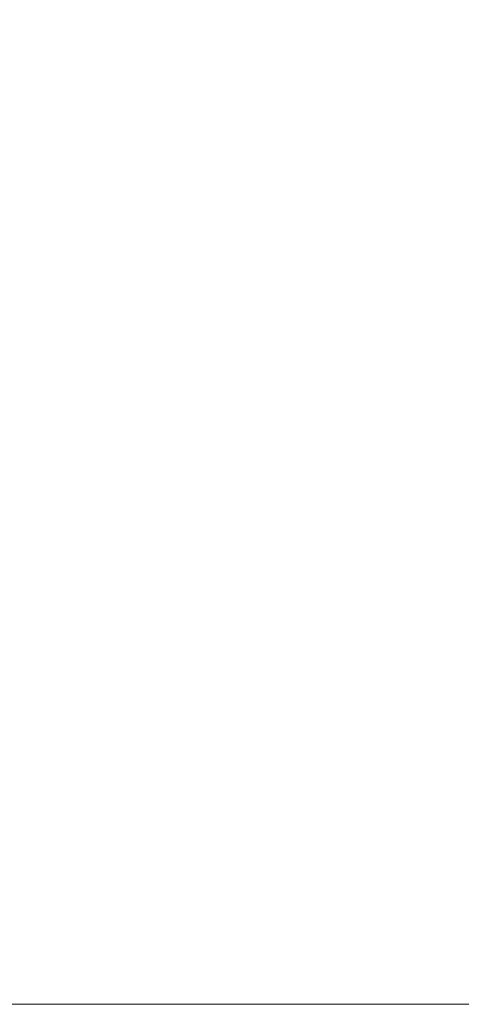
# Model space of a CAD drawing. Header units: centimetres. Extents: x -26 to 27.3, y -23.4 to -21.6.
# Tile 149 of 206: x 9.4445 to 9.4722, y -21.6599 to -21.5981. Entities that reach past the tile are written whole.
import ezdxf

# ---------------------------------------------------------------- set-up
doc = ezdxf.new("R2010")
doc.units = ezdxf.units.CM
doc.header["$LTSCALE"] = 2.54
doc.layers.add('Lucido design-1', color=7, linetype='Continuous')

# ---------------------------------------------------------------- blocks, each defined once
blk = doc.blocks.new('Gruppo-4-1')
at = {"color": 7, "linetype": 'Continuous', "lineweight": 9}
for points, invisible_edges in [([(9.451345, -21.596584, -10.133253), (9.454162, -21.594114, -10.133253), (9.455558, -21.595778, -10.136728), (9.452813, -21.598185, -10.136728)], 15), ([(9.447204, -21.597739, -10.129688), (9.449974, -21.595087, -10.129688), (9.451345, -21.596584, -10.133253), (9.448639, -21.599174, -10.133253)], 15), ([(27.209353, -21.598543, -9.403018), (27.209353, -21.595614, -9.405394), (-25.890647, -21.595614, -9.405394), (-25.890647, -21.598543, -9.403018)], 10), ([(9.441885, -21.598065, -10.122315), (9.444646, -21.595181, -10.122315), (9.445872, -21.596407, -10.126041), (9.443163, -21.599236, -10.126041)], 15), ([(9.457044, -21.597548, -10.140108), (9.459813, -21.595326, -10.140108), (9.461301, -21.597265, -10.143387), (9.458615, -21.599421, -10.143387)], 15), ([(9.461301, -21.597265, -10.143387), (9.464078, -21.595229, -10.143387), (9.465555, -21.597338, -10.146561), (9.462868, -21.599308, -10.146561)], 15), ([(9.465555, -21.597338, -10.146561), (9.468325, -21.595487, -10.146561), (9.469776, -21.597764, -10.149625), (9.467103, -21.599549, -10.149625)], 15), ([(9.452813, -21.598185, -10.136728), (9.455558, -21.595778, -10.136728), (9.457044, -21.597548, -10.140108), (9.454374, -21.599889, -10.140108)], 15), ([(9.469776, -21.597764, -10.149625), (9.472523, -21.596097, -10.149625), (9.473933, -21.598539, -10.152573), (9.471291, -21.600142, -10.152573)], 15), ([(9.443163, -21.599236, -10.126041), (9.445872, -21.596407, -10.126041), (9.447204, -21.597739, -10.129688), (9.444552, -21.600509, -10.129688)], 15), ([(9.448639, -21.599174, -10.133253), (9.451345, -21.596584, -10.133253), (9.452813, -21.598185, -10.136728), (9.450175, -21.60071, -10.136728)], 15), ([(9.454374, -21.599889, -10.140108), (9.457044, -21.597548, -10.140108), (9.458615, -21.599421, -10.143387), (9.456026, -21.601692, -10.143387)], 15), ([(9.458615, -21.599421, -10.143387), (9.461301, -21.597265, -10.143387), (9.462868, -21.599308, -10.146561), (9.46027, -21.601393, -10.146561)], 15), ([(9.462868, -21.599308, -10.146561), (9.465555, -21.597338, -10.146561), (9.467103, -21.599549, -10.149625), (9.464512, -21.60145, -10.149625)], 15), ([(9.444552, -21.600509, -10.129688), (9.447204, -21.597739, -10.129688), (9.448639, -21.599174, -10.133253), (9.446049, -21.60188, -10.133253)], 15), ([(9.450175, -21.60071, -10.136728), (9.452813, -21.598185, -10.136728), (9.454374, -21.599889, -10.140108), (9.451809, -21.602344, -10.140108)], 15), ([(9.467103, -21.599549, -10.149625), (9.469776, -21.597764, -10.149625), (9.471291, -21.600142, -10.152573), (9.468721, -21.601859, -10.152573)], 15), ([(-25.890647, -21.598543, -9.403018), (-25.890647, -21.599015, -9.40266), (27.209353, -21.599015, -9.40266), (27.209353, -21.598543, -9.403018)], 10), ([(9.471291, -21.600142, -10.152573), (9.473933, -21.598539, -10.152573), (9.4754, -21.60108, -10.1554), (9.472867, -21.602617, -10.1554)], 15), ([(27.209353, -21.600338, -9.401656), (27.209353, -21.599015, -9.40266), (-25.890647, -21.599015, -9.40266), (-25.890647, -21.600338, -9.401656)], 10), ([(9.440581, -21.602181, -10.126041), (9.443163, -21.599236, -10.126041), (9.444552, -21.600509, -10.129688), (9.442024, -21.603392, -10.129688)], 15), ([(9.446049, -21.60188, -10.133253), (9.448639, -21.599174, -10.133253), (9.450175, -21.60071, -10.136728), (9.44765, -21.603348, -10.136728)], 15), ([(9.456026, -21.601692, -10.143387), (9.458615, -21.599421, -10.143387), (9.46027, -21.601393, -10.146561), (9.457765, -21.60359, -10.146561)], 15), ([(9.46027, -21.601393, -10.146561), (9.462868, -21.599308, -10.146561), (9.464512, -21.60145, -10.149625), (9.462005, -21.603461, -10.149625)], 15), ([(9.451809, -21.602344, -10.140108), (9.454374, -21.599889, -10.140108), (9.456026, -21.601692, -10.143387), (9.453538, -21.604073, -10.143387)], 15), ([(9.464512, -21.60145, -10.149625), (9.467103, -21.599549, -10.149625), (9.468721, -21.601859, -10.152573), (9.466228, -21.603687, -10.152573)], 15), ([(-25.890647, -21.600338, -9.401656), (-25.890647, -21.602542, -9.400093), (27.209353, -21.602542, -9.400093), (27.209353, -21.600338, -9.401656)], 10), ([(9.442024, -21.603392, -10.129688), (9.444552, -21.600509, -10.129688), (9.446049, -21.60188, -10.133253), (9.443579, -21.604697, -10.133253)], 15), ([(9.468721, -21.601859, -10.152573), (9.471291, -21.600142, -10.152573), (9.472867, -21.602617, -10.1554), (9.470404, -21.604263, -10.1554)], 15), ([(9.44765, -21.603348, -10.136728), (9.450175, -21.60071, -10.136728), (9.451809, -21.602344, -10.140108), (9.449354, -21.604909, -10.140108)], 15), ([(9.443579, -21.604697, -10.133253), (9.446049, -21.60188, -10.133253), (9.44765, -21.603348, -10.136728), (9.445243, -21.606093, -10.136728)], 15), ([(9.453538, -21.604073, -10.143387), (9.456026, -21.601692, -10.143387), (9.457765, -21.60359, -10.146561), (9.455359, -21.605894, -10.146561)], 15), ([(9.457765, -21.60359, -10.146561), (9.46027, -21.601393, -10.146561), (9.462005, -21.603461, -10.149625), (9.459589, -21.60558, -10.149625)], 15), ([(9.462005, -21.603461, -10.149625), (9.464512, -21.60145, -10.149625), (9.466228, -21.603687, -10.152573), (9.463818, -21.605621, -10.152573)], 15), ([(9.466228, -21.603687, -10.152573), (9.468721, -21.601859, -10.152573), (9.470404, -21.604263, -10.1554), (9.468015, -21.606015, -10.1554)], 15), ([(27.209353, -21.603796, -9.399205), (27.209353, -21.602542, -9.400093), (-25.890647, -21.602542, -9.400093), (-25.890647, -21.603796, -9.399205)], 10), ([(9.449354, -21.604909, -10.140108), (9.451809, -21.602344, -10.140108), (9.453538, -21.604073, -10.143387), (9.451157, -21.606561, -10.143387)], 15), ([(9.470404, -21.604263, -10.1554), (9.472867, -21.602617, -10.1554), (9.474503, -21.605185, -10.158104), (9.47215, -21.606757, -10.158104)], 15), ([(9.445243, -21.606093, -10.136728), (9.44765, -21.603348, -10.136728), (9.449354, -21.604909, -10.140108), (9.447013, -21.607579, -10.140108)], 15), ([(9.455359, -21.605894, -10.146561), (9.457765, -21.60359, -10.146561), (9.459589, -21.60558, -10.149625), (9.457268, -21.607803, -10.149625)], 15), ([(9.459589, -21.60558, -10.149625), (9.462005, -21.603461, -10.149625), (9.463818, -21.605621, -10.152573), (9.461494, -21.607659, -10.152573)], 15), ([(9.463818, -21.605621, -10.152573), (9.466228, -21.603687, -10.152573), (9.468015, -21.606015, -10.1554), (9.465704, -21.607869, -10.1554)], 15), ([(-25.890647, -21.603796, -9.399205), (-25.890647, -21.606169, -9.397669), (27.209353, -21.606169, -9.397669), (27.209353, -21.603796, -9.399205)], 10), ([(9.451157, -21.606561, -10.143387), (9.453538, -21.604073, -10.143387), (9.455359, -21.605894, -10.146561), (9.453055, -21.6083, -10.146561)], 15), ([(9.468015, -21.606015, -10.1554), (9.470404, -21.604263, -10.1554), (9.47215, -21.606757, -10.158104), (9.469868, -21.60843, -10.158104)], 15), ([(9.441234, -21.607618, -10.133253), (9.443579, -21.604697, -10.133253), (9.445243, -21.606093, -10.136728), (9.442957, -21.608941, -10.136728)], 15), ([(9.447013, -21.607579, -10.140108), (9.449354, -21.604909, -10.140108), (9.451157, -21.606561, -10.143387), (9.448886, -21.60915, -10.143387)], 15), ([(9.457268, -21.607803, -10.149625), (9.459589, -21.60558, -10.149625), (9.461494, -21.607659, -10.152573), (9.459261, -21.609796, -10.152573)], 15), ([(9.461494, -21.607659, -10.152573), (9.463818, -21.605621, -10.152573), (9.465704, -21.607869, -10.1554), (9.463477, -21.609823, -10.1554)], 15), ([(9.47215, -21.606757, -10.158104), (9.474503, -21.605185, -10.158104), (9.476195, -21.607841, -10.160679), (9.473956, -21.609337, -10.160679)], 15), ([(27.209353, -21.607359, -9.396899), (27.209353, -21.606169, -9.397669), (-25.890647, -21.606169, -9.397669), (-25.890647, -21.607359, -9.396899)], 10), ([(9.442957, -21.608941, -10.136728), (9.445243, -21.606093, -10.136728), (9.447013, -21.607579, -10.140108), (9.444791, -21.610348, -10.140108)], 15), ([(9.453055, -21.6083, -10.146561), (9.455359, -21.605894, -10.146561), (9.457268, -21.607803, -10.149625), (9.455045, -21.610124, -10.149625)], 15), ([(9.465704, -21.607869, -10.1554), (9.468015, -21.606015, -10.1554), (9.469868, -21.60843, -10.158104), (9.467661, -21.610202, -10.158104)], 15), ([(9.448886, -21.60915, -10.143387), (9.451157, -21.606561, -10.143387), (9.453055, -21.6083, -10.146561), (9.450858, -21.610805, -10.146561)], 15), ([(9.469868, -21.60843, -10.158104), (9.47215, -21.606757, -10.158104), (9.473956, -21.609337, -10.160679), (9.471785, -21.610929, -10.160679)], 15), ([(-25.890647, -21.607359, -9.396899), (-25.890647, -21.609898, -9.395406), (27.209353, -21.609898, -9.395406), (27.209353, -21.607359, -9.396899)], 10), ([(9.444791, -21.610348, -10.140108), (9.447013, -21.607579, -10.140108), (9.448886, -21.60915, -10.143387), (9.44673, -21.611836, -10.143387)], 15), ([(9.455045, -21.610124, -10.149625), (9.457268, -21.607803, -10.149625), (9.459261, -21.609796, -10.152573), (9.457124, -21.612029, -10.152573)], 15), ([(9.459261, -21.609796, -10.152573), (9.461494, -21.607659, -10.152573), (9.463477, -21.609823, -10.1554), (9.461337, -21.611872, -10.1554)], 15), ([(9.463477, -21.609823, -10.1554), (9.465704, -21.607869, -10.1554), (9.467661, -21.610202, -10.158104), (9.465534, -21.612068, -10.158104)], 15), ([(9.450858, -21.610805, -10.146561), (9.453055, -21.6083, -10.146561), (9.455045, -21.610124, -10.149625), (9.452926, -21.61254, -10.149625)], 15), ([(9.467661, -21.610202, -10.158104), (9.469868, -21.60843, -10.158104), (9.471785, -21.610929, -10.160679), (9.469685, -21.612614, -10.160679)], 15), ([(9.440798, -21.611886, -10.136728), (9.442957, -21.608941, -10.136728), (9.444791, -21.610348, -10.140108), (9.442691, -21.613211, -10.140108)], 15), ([(9.44673, -21.611836, -10.143387), (9.448886, -21.60915, -10.143387), (9.450858, -21.610805, -10.146561), (9.448773, -21.613403, -10.146561)], 15), ([(9.471785, -21.610929, -10.160679), (9.473956, -21.609337, -10.160679), (9.475847, -21.612037, -10.163156), (9.473792, -21.613544, -10.163156)], 15), ([(27.209353, -21.611022, -9.394744), (27.209353, -21.609898, -9.395406), (-25.890647, -21.609898, -9.395406), (-25.890647, -21.611022, -9.394744)], 10), ([(9.457124, -21.612029, -10.152573), (9.459261, -21.609796, -10.152573), (9.461337, -21.611872, -10.1554), (9.459288, -21.614012, -10.1554)], 15), ([(9.461337, -21.611872, -10.1554), (9.463477, -21.609823, -10.1554), (9.465534, -21.612068, -10.158104), (9.463489, -21.614024, -10.158104)], 15), ([(9.442691, -21.613211, -10.140108), (9.444791, -21.610348, -10.140108), (9.44673, -21.611836, -10.143387), (9.444694, -21.614613, -10.143387)], 15), ([(9.452926, -21.61254, -10.149625), (9.455045, -21.610124, -10.149625), (9.457124, -21.612029, -10.152573), (9.455086, -21.614353, -10.152573)], 15), ([(9.465534, -21.612068, -10.158104), (9.467661, -21.610202, -10.158104), (9.469685, -21.612614, -10.160679), (9.467661, -21.614389, -10.160679)], 15), ([(-25.890647, -21.611022, -9.394744), (-25.890647, -21.613722, -9.393307), (27.209353, -21.613722, -9.393307), (27.209353, -21.611022, -9.394744)], 10), ([(9.448773, -21.613403, -10.146561), (9.450858, -21.610805, -10.146561), (9.452926, -21.61254, -10.149625), (9.450915, -21.615047, -10.149625)], 15), ([(9.469685, -21.612614, -10.160679), (9.471785, -21.610929, -10.160679), (9.473792, -21.613544, -10.163156), (9.471804, -21.615139, -10.163156)], 15), ([(9.444694, -21.614613, -10.143387), (9.44673, -21.611836, -10.143387), (9.448773, -21.613403, -10.146561), (9.446803, -21.61609, -10.146561)], 15), ([(9.455086, -21.614353, -10.152573), (9.457124, -21.612029, -10.152573), (9.459288, -21.614012, -10.1554), (9.457334, -21.616239, -10.1554)], 15), ([(9.459288, -21.614012, -10.1554), (9.461337, -21.611872, -10.1554), (9.463489, -21.614024, -10.158104), (9.461533, -21.616069, -10.158104)], 15), ([(9.463489, -21.614024, -10.158104), (9.465534, -21.612068, -10.158104), (9.467661, -21.614389, -10.160679), (9.465716, -21.616251, -10.160679)], 15), ([(9.450915, -21.615047, -10.149625), (9.452926, -21.61254, -10.149625), (9.455086, -21.614353, -10.152573), (9.453152, -21.616763, -10.152573)], 15), ([(9.467661, -21.614389, -10.160679), (9.469685, -21.612614, -10.160679), (9.471804, -21.615139, -10.163156), (9.469888, -21.61682, -10.163156)], 15), ([(9.440719, -21.616163, -10.140108), (9.442691, -21.613211, -10.140108), (9.444694, -21.614613, -10.143387), (9.442781, -21.617477, -10.143387)], 15), ([(9.446803, -21.61609, -10.146561), (9.448773, -21.613403, -10.146561), (9.450915, -21.615047, -10.149625), (9.449014, -21.617638, -10.149625)], 15), ([(9.471804, -21.615139, -10.163156), (9.473792, -21.613544, -10.163156), (9.475826, -21.616195, -10.165459), (9.473952, -21.617699, -10.165459)], 15), ([(27.209353, -21.614777, -9.392745), (27.209353, -21.613722, -9.393307), (-25.890647, -21.613722, -9.393307), (-25.890647, -21.614777, -9.392745)], 10), ([(9.457334, -21.616239, -10.1554), (9.459288, -21.614012, -10.1554), (9.461533, -21.616069, -10.158104), (9.459667, -21.618196, -10.158104)], 15), ([(9.461533, -21.616069, -10.158104), (9.463489, -21.614024, -10.158104), (9.465716, -21.616251, -10.160679), (9.463854, -21.618196, -10.160679)], 15), ([(-25.890647, -21.614777, -9.392745), (-25.890647, -21.617634, -9.391376), (27.209353, -21.617634, -9.391376), (27.209353, -21.614777, -9.392745)], 10), ([(9.442781, -21.617477, -10.143387), (9.444694, -21.614613, -10.143387), (9.446803, -21.61609, -10.146561), (9.444952, -21.61886, -10.146561)], 15), ([(9.453152, -21.616763, -10.152573), (9.455086, -21.614353, -10.152573), (9.457334, -21.616239, -10.1554), (9.45548, -21.61855, -10.1554)], 15), ([(9.465716, -21.616251, -10.160679), (9.467661, -21.614389, -10.160679), (9.469888, -21.61682, -10.163156), (9.468047, -21.618582, -10.163156)], 15), ([(9.449014, -21.617638, -10.149625), (9.450915, -21.615047, -10.149625), (9.453152, -21.616763, -10.152573), (9.451324, -21.619256, -10.152573)], 15), ([(9.469888, -21.61682, -10.163156), (9.471804, -21.615139, -10.163156), (9.473952, -21.617699, -10.165459), (9.472146, -21.619283, -10.165459)], 15), ([(9.444952, -21.61886, -10.146561), (9.446803, -21.61609, -10.146561), (9.449014, -21.617638, -10.149625), (9.447229, -21.620311, -10.149625)], 15), ([(9.459667, -21.618196, -10.158104), (9.461533, -21.616069, -10.158104), (9.463854, -21.618196, -10.160679), (9.462079, -21.62022, -10.160679)], 15), ([(9.45548, -21.61855, -10.1554), (9.457334, -21.616239, -10.1554), (9.459667, -21.618196, -10.158104), (9.457895, -21.620403, -10.158104)], 15), ([(9.463854, -21.618196, -10.160679), (9.465716, -21.616251, -10.160679), (9.468047, -21.618582, -10.163156), (9.466285, -21.620423, -10.163156)], 15), ([(9.451324, -21.619256, -10.152573), (9.453152, -21.616763, -10.152573), (9.45548, -21.61855, -10.1554), (9.453728, -21.620939, -10.1554)], 15), ([(9.468047, -21.618582, -10.163156), (9.469888, -21.61682, -10.163156), (9.472146, -21.619283, -10.165459), (9.47041, -21.620945, -10.165459)], 15), ([(27.209353, -21.61862, -9.390904), (27.209353, -21.617634, -9.391376), (-25.890647, -21.617634, -9.391376), (-25.890647, -21.61862, -9.390904)], 10), ([(9.440994, -21.620421, -10.143387), (9.442781, -21.617477, -10.143387), (9.444952, -21.61886, -10.146561), (9.443224, -21.621708, -10.146561)], 15), ([(9.447229, -21.620311, -10.149625), (9.449014, -21.617638, -10.149625), (9.451324, -21.619256, -10.152573), (9.449607, -21.621826, -10.152573)], 15), ([(9.472146, -21.619283, -10.165459), (9.473952, -21.617699, -10.165459), (9.476157, -21.620326, -10.167624), (9.474462, -21.621812, -10.167624)], 15), ([(9.453728, -21.620939, -10.1554), (9.45548, -21.61855, -10.1554), (9.457895, -21.620403, -10.158104), (9.456222, -21.622685, -10.158104)], 15), ([(9.457895, -21.620403, -10.158104), (9.459667, -21.618196, -10.158104), (9.462079, -21.62022, -10.160679), (9.460394, -21.62232, -10.160679)], 15), ([(9.462079, -21.62022, -10.160679), (9.463854, -21.618196, -10.160679), (9.466285, -21.620423, -10.163156), (9.464604, -21.622339, -10.163156)], 15), ([(9.466285, -21.620423, -10.163156), (9.468047, -21.618582, -10.163156), (9.47041, -21.620945, -10.165459), (9.468748, -21.622681, -10.165459)], 15), ([(-25.890647, -21.61862, -9.390904), (-25.890647, -21.621626, -9.389619), (27.209353, -21.621626, -9.389619), (27.209353, -21.61862, -9.390904)], 10), ([(9.443224, -21.621708, -10.146561), (9.444952, -21.61886, -10.146561), (9.447229, -21.620311, -10.149625), (9.445562, -21.623058, -10.149625)], 15), ([(9.449607, -21.621826, -10.152573), (9.451324, -21.619256, -10.152573), (9.453728, -21.620939, -10.1554), (9.452082, -21.623402, -10.1554)], 15), ([(9.47041, -21.620945, -10.165459), (9.472146, -21.619283, -10.165459), (9.474462, -21.621812, -10.167624), (9.472835, -21.62337, -10.167624)], 15), ([(9.445562, -21.623058, -10.149625), (9.447229, -21.620311, -10.149625), (9.449607, -21.621826, -10.152573), (9.448004, -21.624468, -10.152573)], 15), ([(9.456222, -21.622685, -10.158104), (9.457895, -21.620403, -10.158104), (9.460394, -21.62232, -10.160679), (9.458802, -21.624491, -10.160679)], 15), ([(9.460394, -21.62232, -10.160679), (9.462079, -21.62022, -10.160679), (9.464604, -21.622339, -10.163156), (9.463009, -21.624327, -10.163156)], 15), ([(9.464604, -21.622339, -10.163156), (9.466285, -21.620423, -10.163156), (9.468748, -21.622681, -10.165459), (9.467164, -21.624487, -10.165459)], 15), ([(9.452082, -21.623402, -10.1554), (9.453728, -21.620939, -10.1554), (9.456222, -21.622685, -10.158104), (9.45465, -21.625038, -10.158104)], 15), ([(9.468748, -21.622681, -10.165459), (9.47041, -21.620945, -10.165459), (9.472835, -21.62337, -10.167624), (9.471277, -21.624997, -10.167624)], 15), ([(27.209353, -21.622542, -9.389227), (27.209353, -21.621626, -9.389619), (-25.890647, -21.621626, -9.389619), (-25.890647, -21.622542, -9.389227)], 10), ([(9.441621, -21.624629, -10.146561), (9.443224, -21.621708, -10.146561), (9.445562, -21.623058, -10.149625), (9.444016, -21.625876, -10.149625)], 15), ([(9.448004, -21.624468, -10.152573), (9.449607, -21.621826, -10.152573), (9.452082, -21.623402, -10.1554), (9.450545, -21.625935, -10.1554)], 15), ([(-25.890647, -21.622542, -9.389227), (-25.890647, -21.625691, -9.388037), (27.209353, -21.625691, -9.388037), (27.209353, -21.622542, -9.389227)], 10), ([(9.45465, -21.625038, -10.158104), (9.456222, -21.622685, -10.158104), (9.458802, -21.624491, -10.160679), (9.457306, -21.62673, -10.160679)], 15), ([(9.458802, -21.624491, -10.160679), (9.460394, -21.62232, -10.160679), (9.463009, -21.624327, -10.163156), (9.461502, -21.626382, -10.163156)], 15), ([(9.463009, -21.624327, -10.163156), (9.464604, -21.622339, -10.163156), (9.467164, -21.624487, -10.165459), (9.46566, -21.626361, -10.165459)], 15), ([(9.467164, -21.624487, -10.165459), (9.468748, -21.622681, -10.165459), (9.471277, -21.624997, -10.167624), (9.469791, -21.626692, -10.167624)], 15), ([(9.444016, -21.625876, -10.149625), (9.445562, -21.623058, -10.149625), (9.448004, -21.624468, -10.152573), (9.446517, -21.627178, -10.152573)], 15), ([(9.450545, -21.625935, -10.1554), (9.452082, -21.623402, -10.1554), (9.45465, -21.625038, -10.158104), (9.453182, -21.627458, -10.158104)], 15), ([(9.471277, -21.624997, -10.167624), (9.472835, -21.62337, -10.167624), (9.475317, -21.625852, -10.169645), (9.473865, -21.627369, -10.169645)], 15), ([(9.446517, -21.627178, -10.152573), (9.448004, -21.624468, -10.152573), (9.450545, -21.625935, -10.1554), (9.44912, -21.628533, -10.1554)], 15), ([(9.457306, -21.62673, -10.160679), (9.458802, -21.624491, -10.160679), (9.461502, -21.626382, -10.163156), (9.460086, -21.628501, -10.163156)], 15), ([(9.461502, -21.626382, -10.163156), (9.463009, -21.624327, -10.163156), (9.46566, -21.626361, -10.165459), (9.464239, -21.628299, -10.165459)], 15), ([(9.46566, -21.626361, -10.165459), (9.467164, -21.624487, -10.165459), (9.469791, -21.626692, -10.167624), (9.468381, -21.628449, -10.167624)], 15), ([(9.453182, -21.627458, -10.158104), (9.45465, -21.625038, -10.158104), (9.457306, -21.62673, -10.160679), (9.455909, -21.629032, -10.160679)], 15), ([(9.469791, -21.626692, -10.167624), (9.471277, -21.624997, -10.167624), (9.473865, -21.627369, -10.169645), (9.47248, -21.628948, -10.169645)], 15), ([(27.209353, -21.626538, -9.387717), (27.209353, -21.625691, -9.388037), (-25.890647, -21.625691, -9.388037), (-25.890647, -21.626538, -9.387717)], 10), ([(9.442595, -21.628758, -10.149625), (9.444016, -21.625876, -10.149625), (9.446517, -21.627178, -10.152573), (9.44515, -21.62995, -10.152573)], 15), ([(9.44912, -21.628533, -10.1554), (9.450545, -21.625935, -10.1554), (9.453182, -21.627458, -10.158104), (9.451821, -21.629939, -10.158104)], 15), ([(-25.890647, -21.626538, -9.387717), (-25.890647, -21.629822, -9.386633), (27.209353, -21.629822, -9.386633), (27.209353, -21.626538, -9.387717)], 10), ([(9.460086, -21.628501, -10.163156), (9.461502, -21.626382, -10.163156), (9.464239, -21.628299, -10.165459), (9.462904, -21.630297, -10.165459)], 15), ([(9.464239, -21.628299, -10.165459), (9.46566, -21.626361, -10.165459), (9.468381, -21.628449, -10.167624), (9.467048, -21.630266, -10.167624)], 15), ([(9.44515, -21.62995, -10.152573), (9.446517, -21.627178, -10.152573), (9.44912, -21.628533, -10.1554), (9.44781, -21.63119, -10.1554)], 15), ([(9.455909, -21.629032, -10.160679), (9.457306, -21.62673, -10.160679), (9.460086, -21.628501, -10.163156), (9.458764, -21.63068, -10.163156)], 15), ([(9.468381, -21.628449, -10.167624), (9.469791, -21.626692, -10.167624), (9.47248, -21.628948, -10.169645), (9.471166, -21.630586, -10.169645)], 15), ([(9.451821, -21.629939, -10.158104), (9.453182, -21.627458, -10.158104), (9.455909, -21.629032, -10.160679), (9.454614, -21.631393, -10.160679)], 15), ([(9.462904, -21.630297, -10.165459), (9.464239, -21.628299, -10.165459), (9.467048, -21.630266, -10.167624), (9.465796, -21.632139, -10.167624)], 15), ([(9.467048, -21.630266, -10.167624), (9.468381, -21.628449, -10.167624), (9.471166, -21.630586, -10.169645), (9.469924, -21.632279, -10.169645)], 15), ([(9.4413, -21.6317, -10.149625), (9.442595, -21.628758, -10.149625), (9.44515, -21.62995, -10.152573), (9.443905, -21.632779, -10.152573)], 15), ([(9.44781, -21.63119, -10.1554), (9.44912, -21.628533, -10.1554), (9.451821, -21.629939, -10.158104), (9.450569, -21.632477, -10.158104)], 15), ([(9.454614, -21.631393, -10.160679), (9.455909, -21.629032, -10.160679), (9.458764, -21.63068, -10.163156), (9.457538, -21.632915, -10.163156)], 15), ([(9.458764, -21.63068, -10.163156), (9.460086, -21.628501, -10.163156), (9.462904, -21.630297, -10.165459), (9.461658, -21.632351, -10.165459)], 15), ([(9.471166, -21.630586, -10.169645), (9.47248, -21.628948, -10.169645), (9.475227, -21.631253, -10.171521), (9.47401, -21.632769, -10.171521)], 15), ([(27.209353, -21.630601, -9.386376), (27.209353, -21.629822, -9.386633), (-25.890647, -21.629822, -9.386633), (-25.890647, -21.630601, -9.386376)], 10), ([(9.443905, -21.632779, -10.152573), (9.44515, -21.62995, -10.152573), (9.44781, -21.63119, -10.1554), (9.446617, -21.633902, -10.1554)], 15), ([(9.450569, -21.632477, -10.158104), (9.451821, -21.629939, -10.158104), (9.454614, -21.631393, -10.160679), (9.453423, -21.633807, -10.160679)], 15), ([(9.461658, -21.632351, -10.165459), (9.462904, -21.630297, -10.165459), (9.465796, -21.632139, -10.167624), (9.464628, -21.634066, -10.167624)], 15), ([(9.465796, -21.632139, -10.167624), (9.467048, -21.630266, -10.167624), (9.469924, -21.632279, -10.169645), (9.468757, -21.634026, -10.169645)], 15), ([(-25.890647, -21.630601, -9.386376), (-25.890647, -21.63401, -9.385412), (27.209353, -21.63401, -9.385412), (27.209353, -21.630601, -9.386376)], 10), ([(9.457538, -21.632915, -10.163156), (9.458764, -21.63068, -10.163156), (9.461658, -21.632351, -10.165459), (9.460502, -21.634458, -10.165459)], 15), ([(9.469924, -21.632279, -10.169645), (9.471166, -21.630586, -10.169645), (9.47401, -21.632769, -10.171521), (9.472861, -21.634336, -10.171521)], 15), ([(9.446617, -21.633902, -10.1554), (9.44781, -21.63119, -10.1554), (9.450569, -21.632477, -10.158104), (9.449429, -21.635067, -10.158104)], 15), ([(9.453423, -21.633807, -10.160679), (9.454614, -21.631393, -10.160679), (9.457538, -21.632915, -10.163156), (9.456411, -21.635201, -10.163156)], 15), ([(9.464628, -21.634066, -10.167624), (9.465796, -21.632139, -10.167624), (9.468757, -21.634026, -10.169645), (9.467668, -21.635821, -10.169645)], 15), ([(9.442785, -21.635659, -10.152573), (9.443905, -21.632779, -10.152573), (9.446617, -21.633902, -10.1554), (9.445543, -21.636663, -10.1554)], 15), ([(9.449429, -21.635067, -10.158104), (9.450569, -21.632477, -10.158104), (9.453423, -21.633807, -10.160679), (9.452339, -21.636272, -10.160679)], 15), ([(9.460502, -21.634458, -10.165459), (9.461658, -21.632351, -10.165459), (9.464628, -21.634066, -10.167624), (9.463544, -21.636041, -10.167624)], 15), ([(9.468757, -21.634026, -10.169645), (9.469924, -21.632279, -10.169645), (9.472861, -21.634336, -10.171521), (9.471781, -21.635952, -10.171521)], 15), ([(9.456411, -21.635201, -10.163156), (9.457538, -21.632915, -10.163156), (9.460502, -21.634458, -10.165459), (9.459439, -21.636613, -10.165459)], 15), ([(27.209353, -21.634724, -9.38521), (27.209353, -21.63401, -9.385412), (-25.890647, -21.63401, -9.385412), (-25.890647, -21.634724, -9.38521)], 10), ([(9.445543, -21.636663, -10.1554), (9.446617, -21.633902, -10.1554), (9.449429, -21.635067, -10.158104), (9.448404, -21.637704, -10.158104)], 15), ([(9.452339, -21.636272, -10.160679), (9.453423, -21.633807, -10.160679), (9.456411, -21.635201, -10.163156), (9.455384, -21.637533, -10.163156)], 15), ([(9.467668, -21.635821, -10.169645), (9.468757, -21.634026, -10.169645), (9.471781, -21.635952, -10.171521), (9.470773, -21.637614, -10.171521)], 15), ([(9.459439, -21.636613, -10.165459), (9.460502, -21.634458, -10.165459), (9.463544, -21.636041, -10.167624), (9.462547, -21.638062, -10.167624)], 15), ([(9.463544, -21.636041, -10.167624), (9.464628, -21.634066, -10.167624), (9.467668, -21.635821, -10.169645), (9.466658, -21.637662, -10.169645)], 15), ([(9.471781, -21.635952, -10.171521), (9.472861, -21.634336, -10.171521), (9.475855, -21.636432, -10.173248), (9.474864, -21.637916, -10.173248)], 15), ([(-25.890647, -21.634724, -9.38521), (-25.890647, -21.638247, -9.384374), (27.209353, -21.638247, -9.384374), (27.209353, -21.634724, -9.38521)], 10), ([(9.448404, -21.637704, -10.158104), (9.449429, -21.635067, -10.158104), (9.452339, -21.636272, -10.160679), (9.451363, -21.638781, -10.160679)], 15), ([(9.455384, -21.637533, -10.163156), (9.456411, -21.635201, -10.163156), (9.459439, -21.636613, -10.165459), (9.458471, -21.638812, -10.165459)], 15), ([(9.441792, -21.638586, -10.152573), (9.442785, -21.635659, -10.152573), (9.445543, -21.636663, -10.1554), (9.44459, -21.639468, -10.1554)], 15), ([(9.466658, -21.637662, -10.169645), (9.467668, -21.635821, -10.169645), (9.470773, -21.637614, -10.171521), (9.469838, -21.639318, -10.171521)], 15), ([(9.451363, -21.638781, -10.160679), (9.452339, -21.636272, -10.160679), (9.455384, -21.637533, -10.163156), (9.45446, -21.639909, -10.163156)], 15), ([(9.462547, -21.638062, -10.167624), (9.463544, -21.636041, -10.167624), (9.466658, -21.637662, -10.169645), (9.465729, -21.639546, -10.169645)], 15), ([(9.470773, -21.637614, -10.171521), (9.471781, -21.635952, -10.171521), (9.474864, -21.637916, -10.173248), (9.473938, -21.639441, -10.173248)], 15), ([(9.44459, -21.639468, -10.1554), (9.445543, -21.636663, -10.1554), (9.448404, -21.637704, -10.158104), (9.447494, -21.640384, -10.158104)], 15), ([(9.458471, -21.638812, -10.165459), (9.459439, -21.636613, -10.165459), (9.462547, -21.638062, -10.167624), (9.46164, -21.640124, -10.167624)], 15), ([(9.447494, -21.640384, -10.158104), (9.448404, -21.637704, -10.158104), (9.451363, -21.638781, -10.160679), (9.450497, -21.641331, -10.160679)], 15), ([(9.45446, -21.639909, -10.163156), (9.455384, -21.637533, -10.163156), (9.458471, -21.638812, -10.165459), (9.457601, -21.641052, -10.165459)], 15), ([(9.465729, -21.639546, -10.169645), (9.466658, -21.637662, -10.169645), (9.469838, -21.639318, -10.171521), (9.468978, -21.641061, -10.171521)], 15), ([(9.469838, -21.639318, -10.171521), (9.470773, -21.637614, -10.171521), (9.473938, -21.639441, -10.173248), (9.47308, -21.641005, -10.173248)], 15), ([(27.209353, -21.638899, -9.384219), (27.209353, -21.638247, -9.384374), (-25.890647, -21.638247, -9.384374), (-25.890647, -21.638899, -9.384219)], 10), ([(9.46164, -21.640124, -10.167624), (9.462547, -21.638062, -10.167624), (9.465729, -21.639546, -10.169645), (9.464883, -21.641468, -10.169645)], 15), ([(-25.890647, -21.638899, -9.384219), (-25.890647, -21.642525, -9.383522), (27.209353, -21.642525, -9.383522), (27.209353, -21.638899, -9.384219)], 10), ([(9.440927, -21.641553, -10.152573), (9.441792, -21.638586, -10.152573), (9.44459, -21.639468, -10.1554), (9.443761, -21.642313, -10.1554)], 15), ([(9.450497, -21.641331, -10.160679), (9.451363, -21.638781, -10.160679), (9.45446, -21.639909, -10.163156), (9.453641, -21.642322, -10.163156)], 15), ([(9.457601, -21.641052, -10.165459), (9.458471, -21.638812, -10.165459), (9.46164, -21.640124, -10.167624), (9.460823, -21.642225, -10.167624)], 15), ([(9.443761, -21.642313, -10.1554), (9.44459, -21.639468, -10.1554), (9.447494, -21.640384, -10.158104), (9.446702, -21.643101, -10.158104)], 15), ([(9.464883, -21.641468, -10.169645), (9.465729, -21.639546, -10.169645), (9.468978, -21.641061, -10.171521), (9.468196, -21.64284, -10.171521)], 15), ([(9.468978, -21.641061, -10.171521), (9.469838, -21.639318, -10.171521), (9.47308, -21.641005, -10.173248), (9.472291, -21.642606, -10.173248)], 15), ([(9.453641, -21.642322, -10.163156), (9.45446, -21.639909, -10.163156), (9.457601, -21.641052, -10.165459), (9.456828, -21.643327, -10.165459)], 15), ([(9.460823, -21.642225, -10.167624), (9.46164, -21.640124, -10.167624), (9.464883, -21.641468, -10.169645), (9.464122, -21.643425, -10.169645)], 15), ([(9.446702, -21.643101, -10.158104), (9.447494, -21.640384, -10.158104), (9.450497, -21.641331, -10.160679), (9.449744, -21.643916, -10.160679)], 15), ([(9.449744, -21.643916, -10.160679), (9.450497, -21.641331, -10.160679), (9.453641, -21.642322, -10.163156), (9.452928, -21.644769, -10.163156)], 15), ([(9.456828, -21.643327, -10.165459), (9.457601, -21.641052, -10.165459), (9.460823, -21.642225, -10.167624), (9.460099, -21.644358, -10.167624)], 15), ([(9.468196, -21.64284, -10.171521), (9.468978, -21.641061, -10.171521), (9.472291, -21.642606, -10.173248), (9.471572, -21.644239, -10.173248)], 15), ([(9.464122, -21.643425, -10.169645), (9.464883, -21.641468, -10.169645), (9.468196, -21.64284, -10.171521), (9.467491, -21.644652, -10.171521)], 15), ([(27.209353, -21.64312, -9.383407), (27.209353, -21.642525, -9.383522), (-25.890647, -21.642525, -9.383522), (-25.890647, -21.64312, -9.383407)], 10), ([(9.443057, -21.645191, -10.1554), (9.443761, -21.642313, -10.1554), (9.446702, -21.643101, -10.158104), (9.44603, -21.64585, -10.158104)], 15), ([(9.452928, -21.644769, -10.163156), (9.453641, -21.642322, -10.163156), (9.456828, -21.643327, -10.165459), (9.456156, -21.645634, -10.165459)], 15), ([(9.460099, -21.644358, -10.167624), (9.460823, -21.642225, -10.167624), (9.464122, -21.643425, -10.169645), (9.463447, -21.645414, -10.169645)], 15), ([(9.471572, -21.644239, -10.173248), (9.472291, -21.642606, -10.173248), (9.47566, -21.644176, -10.174824), (9.475006, -21.645661, -10.174824)], 15), ([(-25.890647, -21.64312, -9.383407), (-25.890647, -21.646837, -9.382857), (27.209353, -21.646837, -9.382857), (27.209353, -21.64312, -9.383407)], 10), ([(9.44603, -21.64585, -10.158104), (9.446702, -21.643101, -10.158104), (9.449744, -21.643916, -10.160679), (9.449104, -21.646531, -10.160679)], 15), ([(9.467491, -21.644652, -10.171521), (9.468196, -21.64284, -10.171521), (9.471572, -21.644239, -10.173248), (9.470925, -21.645901, -10.173248)], 15), ([(9.449104, -21.646531, -10.160679), (9.449744, -21.643916, -10.160679), (9.452928, -21.644769, -10.163156), (9.452322, -21.647245, -10.163156)], 15), ([(9.456156, -21.645634, -10.165459), (9.456828, -21.643327, -10.165459), (9.460099, -21.644358, -10.167624), (9.459468, -21.646521, -10.167624)], 15), ([(9.463447, -21.645414, -10.169645), (9.464122, -21.643425, -10.169645), (9.467491, -21.644652, -10.171521), (9.466866, -21.646492, -10.171521)], 15), ([(9.459468, -21.646521, -10.167624), (9.460099, -21.644358, -10.167624), (9.463447, -21.645414, -10.169645), (9.462859, -21.64743, -10.169645)], 15), ([(9.470925, -21.645901, -10.173248), (9.471572, -21.644239, -10.173248), (9.475006, -21.645661, -10.174824), (9.474418, -21.647173, -10.174824)], 15), ([(9.452322, -21.647245, -10.163156), (9.452928, -21.644769, -10.163156), (9.456156, -21.645634, -10.165459), (9.455585, -21.647968, -10.165459)], 15), ([(9.466866, -21.646492, -10.171521), (9.467491, -21.644652, -10.171521), (9.470925, -21.645901, -10.173248), (9.470352, -21.647591, -10.173248)], 15), ([(9.442479, -21.648096, -10.1554), (9.443057, -21.645191, -10.1554), (9.44603, -21.64585, -10.158104), (9.445478, -21.648625, -10.158104)], 15), ([(9.455585, -21.647968, -10.165459), (9.456156, -21.645634, -10.165459), (9.459468, -21.646521, -10.167624), (9.458933, -21.64871, -10.167624)], 15), ([(9.462859, -21.64743, -10.169645), (9.463447, -21.645414, -10.169645), (9.466866, -21.646492, -10.171521), (9.466323, -21.648358, -10.171521)], 15), ([(9.445478, -21.648625, -10.158104), (9.44603, -21.64585, -10.158104), (9.449104, -21.646531, -10.160679), (9.448579, -21.649172, -10.160679)], 15), ([(9.470352, -21.647591, -10.173248), (9.470925, -21.645901, -10.173248), (9.474418, -21.647173, -10.174824), (9.473897, -21.648709, -10.174824)], 15), ([(27.209353, -21.647379, -9.382777), (27.209353, -21.646837, -9.382857), (-25.890647, -21.646837, -9.382857), (-25.890647, -21.647379, -9.382777)], 10), ([(9.448579, -21.649172, -10.160679), (9.449104, -21.646531, -10.160679), (9.452322, -21.647245, -10.163156), (9.451825, -21.649744, -10.163156)], 15), ([(9.458933, -21.64871, -10.167624), (9.459468, -21.646521, -10.167624), (9.462859, -21.64743, -10.169645), (9.46236, -21.64947, -10.169645)], 15), ([(9.466323, -21.648358, -10.171521), (9.466866, -21.646492, -10.171521), (9.470352, -21.647591, -10.173248), (9.469853, -21.649304, -10.173248)], 15), ([(-25.890647, -21.647379, -9.382777), (-25.890647, -21.651173, -9.382382), (27.209353, -21.651173, -9.382382), (27.209353, -21.647379, -9.382777)], 10), ([(9.451825, -21.649744, -10.163156), (9.452322, -21.647245, -10.163156), (9.455585, -21.647968, -10.165459), (9.455116, -21.650325, -10.165459)], 15), ([(9.46236, -21.64947, -10.169645), (9.462859, -21.64743, -10.169645), (9.466323, -21.648358, -10.171521), (9.465861, -21.650246, -10.171521)], 15), ([(9.469853, -21.649304, -10.173248), (9.470352, -21.647591, -10.173248), (9.473897, -21.648709, -10.174824), (9.473443, -21.650266, -10.174824)], 15), ([(9.442029, -21.651025, -10.1554), (9.442479, -21.648096, -10.1554), (9.445478, -21.648625, -10.158104), (9.445047, -21.651422, -10.158104)], 15), ([(9.455116, -21.650325, -10.165459), (9.455585, -21.647968, -10.165459), (9.458933, -21.64871, -10.167624), (9.458493, -21.65092, -10.167624)], 15), ([(9.445047, -21.651422, -10.158104), (9.445478, -21.648625, -10.158104), (9.448579, -21.649172, -10.160679), (9.448169, -21.651833, -10.160679)], 15), ([(9.458493, -21.65092, -10.167624), (9.458933, -21.64871, -10.167624), (9.46236, -21.64947, -10.169645), (9.46195, -21.65153, -10.169645)], 15), ([(9.465861, -21.650246, -10.171521), (9.466323, -21.648358, -10.171521), (9.469853, -21.649304, -10.173248), (9.469429, -21.651037, -10.173248)], 15), ([(9.448169, -21.651833, -10.160679), (9.448579, -21.649172, -10.160679), (9.451825, -21.649744, -10.163156), (9.451437, -21.652263, -10.163156)], 15), ([(9.46195, -21.65153, -10.169645), (9.46236, -21.64947, -10.169645), (9.465861, -21.650246, -10.171521), (9.465481, -21.652152, -10.171521)], 15), ([(9.469429, -21.651037, -10.173248), (9.469853, -21.649304, -10.173248), (9.473443, -21.650266, -10.174824), (9.473058, -21.651841, -10.174824)], 15), ([(9.451437, -21.652263, -10.163156), (9.451825, -21.649744, -10.163156), (9.455116, -21.650325, -10.165459), (9.45475, -21.652699, -10.165459)], 15), ([(9.45475, -21.652699, -10.165459), (9.455116, -21.650325, -10.165459), (9.458493, -21.65092, -10.167624), (9.45815, -21.653147, -10.167624)], 15), ([(9.465481, -21.652152, -10.171521), (9.465861, -21.650246, -10.171521), (9.469429, -21.651037, -10.173248), (9.46908, -21.652787, -10.173248)], 15), ([(27.209353, -21.651669, -9.38233), (27.209353, -21.651173, -9.382382), (-25.890647, -21.651173, -9.382382), (-25.890647, -21.651669, -9.38233)], 10), ([(9.441706, -21.65397, -10.1554), (9.442029, -21.651025, -10.1554), (9.445047, -21.651422, -10.158104), (9.444739, -21.654235, -10.158104)], 15), ([(9.45815, -21.653147, -10.167624), (9.458493, -21.65092, -10.167624), (9.46195, -21.65153, -10.169645), (9.461631, -21.653605, -10.169645)], 15), ([(9.46908, -21.652787, -10.173248), (9.469429, -21.651037, -10.173248), (9.473058, -21.651841, -10.174824), (9.472741, -21.653432, -10.174824)], 15), ([(-25.890647, -21.651669, -9.38233), (-25.890647, -21.655527, -9.382095), (27.209353, -21.655527, -9.382095), (27.209353, -21.651669, -9.38233)], 10), ([(9.444739, -21.654235, -10.158104), (9.445047, -21.651422, -10.158104), (9.448169, -21.651833, -10.160679), (9.447876, -21.654509, -10.160679)], 15), ([(9.447876, -21.654509, -10.160679), (9.448169, -21.651833, -10.160679), (9.451437, -21.652263, -10.163156), (9.45116, -21.654797, -10.163156)], 15), ([(9.461631, -21.653605, -10.169645), (9.46195, -21.65153, -10.169645), (9.465481, -21.652152, -10.171521), (9.465186, -21.654073, -10.171521)], 15), ([(9.45116, -21.654797, -10.163156), (9.451437, -21.652263, -10.163156), (9.45475, -21.652699, -10.165459), (9.454489, -21.655088, -10.165459)], 15), ([(9.465186, -21.654073, -10.171521), (9.465481, -21.652152, -10.171521), (9.46908, -21.652787, -10.173248), (9.468809, -21.65455, -10.173248)], 15), ([(9.454489, -21.655088, -10.165459), (9.45475, -21.652699, -10.165459), (9.45815, -21.653147, -10.167624), (9.457905, -21.655387, -10.167624)], 15), ([(9.457905, -21.655387, -10.167624), (9.45815, -21.653147, -10.167624), (9.461631, -21.653605, -10.169645), (9.461402, -21.655693, -10.169645)], 15), ([(9.468809, -21.65455, -10.173248), (9.46908, -21.652787, -10.173248), (9.472741, -21.653432, -10.174824), (9.472494, -21.655035, -10.174824)], 15), ([(9.461402, -21.655693, -10.169645), (9.461631, -21.653605, -10.169645), (9.465186, -21.654073, -10.171521), (9.464974, -21.656005, -10.171521)], 15), ([(9.441512, -21.656926, -10.1554), (9.441706, -21.65397, -10.1554), (9.444739, -21.654235, -10.158104), (9.444554, -21.657059, -10.158104)], 15), ([(9.444554, -21.657059, -10.158104), (9.444739, -21.654235, -10.158104), (9.447876, -21.654509, -10.160679), (9.4477, -21.657196, -10.160679)], 15), ([(9.464974, -21.656005, -10.171521), (9.465186, -21.654073, -10.171521), (9.468809, -21.65455, -10.173248), (9.468615, -21.656324, -10.173248)], 15), ([(9.4477, -21.657196, -10.160679), (9.447876, -21.654509, -10.160679), (9.45116, -21.654797, -10.163156), (9.450993, -21.65734, -10.163156)], 15), ([(9.450993, -21.65734, -10.163156), (9.45116, -21.654797, -10.163156), (9.454489, -21.655088, -10.165459), (9.454332, -21.657486, -10.165459)], 15), ([(9.468615, -21.656324, -10.173248), (9.468809, -21.65455, -10.173248), (9.472494, -21.655035, -10.174824), (9.472318, -21.656648, -10.174824)], 15), ([(27.209353, -21.655972, -9.382068), (27.209353, -21.655527, -9.382095), (-25.890647, -21.655527, -9.382095), (-25.890647, -21.655972, -9.382068)], 10), ([(9.454332, -21.657486, -10.165459), (9.454489, -21.655088, -10.165459), (9.457905, -21.655387, -10.167624), (9.457758, -21.657635, -10.167624)], 15), ([(9.457758, -21.657635, -10.167624), (9.457905, -21.655387, -10.167624), (9.461402, -21.655693, -10.169645), (9.461265, -21.657788, -10.169645)], 15), ([(-25.890647, -21.655972, -9.382068), (-25.890647, -21.659888, -9.381992), (27.209353, -21.659888, -9.381992), (27.209353, -21.655972, -9.382068)], 8), ([(9.461265, -21.657788, -10.169645), (9.461402, -21.655693, -10.169645), (9.464974, -21.656005, -10.171521), (9.464847, -21.657945, -10.171521)], 15), ([(9.464847, -21.657945, -10.171521), (9.464974, -21.656005, -10.171521), (9.468615, -21.656324, -10.173248), (9.468498, -21.658104, -10.173248)], 15), ([(9.468498, -21.658104, -10.173248), (9.468615, -21.656324, -10.173248), (9.472318, -21.656648, -10.174824), (9.472212, -21.658266, -10.174824)], 15), ([(9.441448, -21.659888, -10.1554), (9.441512, -21.656926, -10.1554), (9.444554, -21.657059, -10.158104), (9.444492, -21.659888, -10.158104)], 7), ([(9.444492, -21.659888, -10.158104), (9.444554, -21.657059, -10.158104), (9.4477, -21.657196, -10.160679), (9.447641, -21.659888, -10.160679)], 7), ([(9.447641, -21.659888, -10.160679), (9.4477, -21.657196, -10.160679), (9.450993, -21.65734, -10.163156), (9.450937, -21.659888, -10.163156)], 7), ([(9.450937, -21.659888, -10.163156), (9.450993, -21.65734, -10.163156), (9.454332, -21.657486, -10.165459), (9.454279, -21.659888, -10.165459)], 7), ([(9.454279, -21.659888, -10.165459), (9.454332, -21.657486, -10.165459), (9.457758, -21.657635, -10.167624), (9.457709, -21.659888, -10.167624)], 7), ([(9.457709, -21.659888, -10.167624), (9.457758, -21.657635, -10.167624), (9.461265, -21.657788, -10.169645), (9.461219, -21.659888, -10.169645)], 7), ([(9.461219, -21.659888, -10.169645), (9.461265, -21.657788, -10.169645), (9.464847, -21.657945, -10.171521), (9.464805, -21.659888, -10.171521)], 7), ([(9.464805, -21.659888, -10.171521), (9.464847, -21.657945, -10.171521), (9.468498, -21.658104, -10.173248), (9.468459, -21.659888, -10.173248)], 7), ([(9.468459, -21.659888, -10.173248), (9.468498, -21.658104, -10.173248), (9.472212, -21.658266, -10.174824), (9.472176, -21.659888, -10.174824)], 7)]:
    blk.add_3dface(points, dxfattribs=dict(at, invisible_edges=invisible_edges))

msp = doc.modelspace()

# ---------------------------------------------------------------- block references
at = {"layer": 'Lucido design-1', "color": 7}
msp.add_blockref('Gruppo-4-1', (0, 0), dxfattribs=at)

doc.saveas('drawing.dxf')
